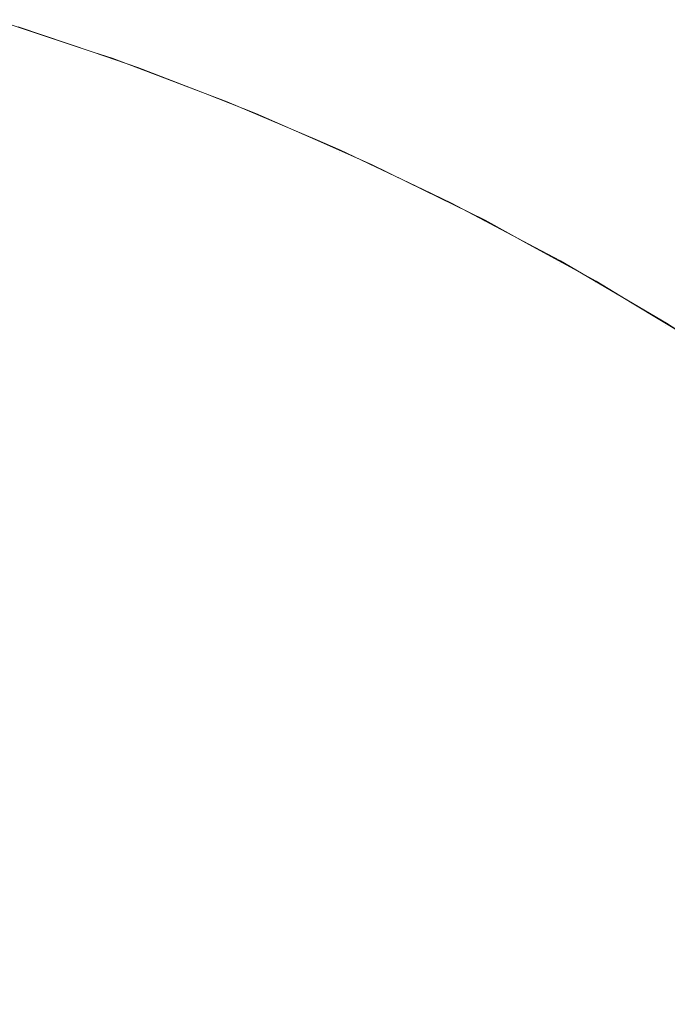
# Model space of a CAD drawing. Header units: centimetres. Extents: x -26 to 27.3, y -25.3 to -23.5.
# Tile 199 of 200: x 27.2395 to 27.2618, y -23.4982 to -23.4643. Entities that reach past the tile are written whole.
import ezdxf

# ---------------------------------------------------------------- set-up
doc = ezdxf.new("R2010")
doc.units = ezdxf.units.CM
doc.header["$LTSCALE"] = 2.54
doc.layers.add('Lucido design-1', color=7, linetype='Continuous')

# ---------------------------------------------------------------- blocks, each defined once
blk = doc.blocks.new('Gruppo-4-1')
at = {"color": 7, "linetype": 'Continuous', "lineweight": 9}
for points, invisible_edges in [([(27.238607, -23.464362, -349.987027), (27.242635, -23.46569, -349.987027), (27.242547, -23.465941, -349.991159), (27.238529, -23.464617, -349.991159)], 15), ([(27.242635, -23.46569, -349.987027), (27.238607, -23.464362, -349.987027), (27.238635, -23.464271, -349.982667), (27.242014, -23.465385, -349.982667)], 11), ([(27.242014, -23.465385, -349.982667), (27.238635, -23.464271, -349.982667), (27.239424, -23.464516, -349.382667)], 10), ([(27.238529, -23.464617, -349.991159), (27.242547, -23.465941, -349.991159), (27.242401, -23.466353, -349.995273), (27.238402, -23.465034, -349.995273)], 15), ([(27.239229, -23.465133, -349.37131), (27.243334, -23.466527, -349.37131), (27.243466, -23.466164, -349.375446), (27.239345, -23.464765, -349.375446)], 15), ([(27.239345, -23.464765, -349.375446), (27.243466, -23.466164, -349.375446), (27.243539, -23.465963, -349.379592), (27.239409, -23.464561, -349.379592)], 15), ([(27.242011, -23.465395, -349.382667), (27.239424, -23.464516, -349.382667), (27.239409, -23.464561, -349.379592), (27.243539, -23.465963, -349.379592)], 14), ([(27.239424, -23.464516, -349.382667), (27.242011, -23.465395, -349.382667), (27.242014, -23.465385, -349.982667)], 10), ([(27.238402, -23.465034, -349.995273), (27.242401, -23.466353, -349.995273), (27.242199, -23.466924, -349.999363), (27.238224, -23.465613, -349.999363)], 15), ([(27.239061, -23.465666, -349.367189), (27.243143, -23.467051, -349.367189), (27.243334, -23.466527, -349.37131), (27.239229, -23.465133, -349.37131)], 15), ([(27.242667, -23.4656, -349.982667), (27.242014, -23.465385, -349.982667), (27.242011, -23.465395, -349.382667), (27.243555, -23.465919, -349.382667)], 10), ([(27.243539, -23.465963, -349.379592), (27.243555, -23.465919, -349.382667), (27.242011, -23.465395, -349.382667)], 9), ([(27.242014, -23.465385, -349.982667), (27.242667, -23.4656, -349.982667), (27.242635, -23.46569, -349.987027)], 10), ([(27.238224, -23.465613, -349.999363), (27.242199, -23.466924, -349.999363), (27.241942, -23.467653, -350.00342), (27.237998, -23.466353, -350.00342)], 15), ([(27.238842, -23.466361, -349.363092), (27.242893, -23.467737, -349.363092), (27.243143, -23.467051, -349.367189), (27.239061, -23.465666, -349.367189)], 15), ([(27.242635, -23.46569, -349.987027), (27.246603, -23.467187, -349.987027), (27.246504, -23.467434, -349.991159), (27.242547, -23.465941, -349.991159)], 15), ([(27.246603, -23.467187, -349.987027), (27.242635, -23.46569, -349.987027), (27.242667, -23.4656, -349.982667), (27.245875, -23.466811, -349.982667)], 11), ([(27.245875, -23.466811, -349.982667), (27.242667, -23.4656, -349.982667), (27.243555, -23.465919, -349.382667)], 10), ([(27.242547, -23.465941, -349.991159), (27.246504, -23.467434, -349.991159), (27.246341, -23.467839, -349.995273), (27.242401, -23.466353, -349.995273)], 15), ([(27.243334, -23.466527, -349.37131), (27.247374, -23.468098, -349.37131), (27.247521, -23.467741, -349.375446), (27.243466, -23.466164, -349.375446)], 15), ([(27.243466, -23.466164, -349.375446), (27.247521, -23.467741, -349.375446), (27.247603, -23.467544, -349.379592), (27.243539, -23.465963, -349.379592)], 15), ([(27.245872, -23.46682, -349.382667), (27.243555, -23.465919, -349.382667), (27.243539, -23.465963, -349.379592), (27.247603, -23.467544, -349.379592)], 14), ([(27.243555, -23.465919, -349.382667), (27.245872, -23.46682, -349.382667), (27.245875, -23.466811, -349.982667)], 10), ([(27.237998, -23.466353, -350.00342), (27.241942, -23.467653, -350.00342), (27.241629, -23.468539, -350.007438), (27.237723, -23.467251, -350.007438)], 15), ([(27.238571, -23.46722, -349.359025), (27.242585, -23.468583, -349.359025), (27.242893, -23.467737, -349.363092), (27.238842, -23.466361, -349.363092)], 15), ([(27.242401, -23.466353, -349.995273), (27.246341, -23.467839, -349.995273), (27.246115, -23.468402, -349.999363), (27.242199, -23.466924, -349.999363)], 15), ([(27.243143, -23.467051, -349.367189), (27.24716, -23.468613, -349.367189), (27.247374, -23.468098, -349.37131), (27.243334, -23.466527, -349.37131)], 15), ([(27.246639, -23.467099, -349.982667), (27.245875, -23.466811, -349.982667), (27.245872, -23.46682, -349.382667), (27.247621, -23.4675, -349.382667)], 10), ([(27.247603, -23.467544, -349.379592), (27.247621, -23.4675, -349.382667), (27.245872, -23.46682, -349.382667)], 9), ([(27.245875, -23.466811, -349.982667), (27.246639, -23.467099, -349.982667), (27.246603, -23.467187, -349.987027)], 10), ([(27.242199, -23.466924, -349.999363), (27.246115, -23.468402, -349.999363), (27.245827, -23.469119, -350.00342), (27.241942, -23.467653, -350.00342)], 15), ([(27.242893, -23.467737, -349.363092), (27.246881, -23.469287, -349.363092), (27.24716, -23.468613, -349.367189), (27.243143, -23.467051, -349.367189)], 15), ([(27.246603, -23.467187, -349.987027), (27.250504, -23.468852, -349.987027), (27.250394, -23.469094, -349.991159), (27.246504, -23.467434, -349.991159)], 15), ([(27.250504, -23.468852, -349.987027), (27.246603, -23.467187, -349.987027), (27.246639, -23.467099, -349.982667), (27.249671, -23.468393, -349.982667)], 11), ([(27.249671, -23.468393, -349.982667), (27.246639, -23.467099, -349.982667), (27.247621, -23.4675, -349.382667)], 10), ([(27.237723, -23.467251, -350.007438), (27.241629, -23.468539, -350.007438), (27.241261, -23.469579, -350.011411), (27.237399, -23.468307, -350.011411)], 15), ([(27.238249, -23.46824, -349.354995), (27.242219, -23.469588, -349.354995), (27.242585, -23.468583, -349.359025), (27.238571, -23.46722, -349.359025)], 15), ([(27.246504, -23.467434, -349.991159), (27.250394, -23.469094, -349.991159), (27.250215, -23.469492, -349.995273), (27.246341, -23.467839, -349.995273)], 15), ([(27.247521, -23.467741, -349.375446), (27.251505, -23.469494, -349.375446), (27.251595, -23.4693, -349.379592), (27.247603, -23.467544, -349.379592)], 15), ([(27.249667, -23.4684, -349.382667), (27.247621, -23.4675, -349.382667), (27.247603, -23.467544, -349.379592), (27.251595, -23.4693, -349.379592)], 14), ([(27.247621, -23.4675, -349.382667), (27.249667, -23.4684, -349.382667), (27.249671, -23.468393, -349.982667)], 10), ([(27.241942, -23.467653, -350.00342), (27.245827, -23.469119, -350.00342), (27.245477, -23.469991, -350.007438), (27.241629, -23.468539, -350.007438)], 15), ([(27.242585, -23.468583, -349.359025), (27.246536, -23.470119, -349.359025), (27.246881, -23.469287, -349.363092), (27.242893, -23.467737, -349.363092)], 15), ([(27.246341, -23.467839, -349.995273), (27.250215, -23.469492, -349.995273), (27.249965, -23.470044, -349.999363), (27.246115, -23.468402, -349.999363)], 15), ([(27.247374, -23.468098, -349.37131), (27.251341, -23.469844, -349.37131), (27.251505, -23.469494, -349.375446), (27.247521, -23.467741, -349.375446)], 15), ([(27.24716, -23.468613, -349.367189), (27.251106, -23.470349, -349.367189), (27.251341, -23.469844, -349.37131), (27.247374, -23.468098, -349.37131)], 15), ([(27.237399, -23.468307, -350.011411), (27.241261, -23.469579, -350.011411), (27.24084, -23.470772, -350.015332), (27.237029, -23.469516, -350.015332)], 15), ([(27.237877, -23.469421, -349.35101), (27.241796, -23.470752, -349.35101), (27.242219, -23.469588, -349.354995), (27.238249, -23.46824, -349.354995)], 15), ([(27.241629, -23.468539, -350.007438), (27.245477, -23.469991, -350.007438), (27.245065, -23.471015, -350.011411), (27.241261, -23.469579, -350.011411)], 15), ([(27.246115, -23.468402, -349.999363), (27.249965, -23.470044, -349.999363), (27.249646, -23.470749, -350.00342), (27.245827, -23.469119, -350.00342)], 15), ([(27.250543, -23.468765, -349.982667), (27.249671, -23.468393, -349.982667), (27.249667, -23.4684, -349.382667), (27.251615, -23.469257, -349.382667)], 10), ([(27.251595, -23.4693, -349.379592), (27.251615, -23.469257, -349.382667), (27.249667, -23.4684, -349.382667)], 9), ([(27.249671, -23.468393, -349.982667), (27.250543, -23.468765, -349.982667), (27.250504, -23.468852, -349.987027)], 10), ([(27.242219, -23.469588, -349.354995), (27.246127, -23.471108, -349.354995), (27.246536, -23.470119, -349.359025), (27.242585, -23.468583, -349.359025)], 15), ([(27.246881, -23.469287, -349.363092), (27.250797, -23.471011, -349.363092), (27.251106, -23.470349, -349.367189), (27.24716, -23.468613, -349.367189)], 15), ([(27.250504, -23.468852, -349.987027), (27.254331, -23.47068, -349.987027), (27.254211, -23.470918, -349.991159), (27.250394, -23.469094, -349.991159)], 15), ([(27.254331, -23.47068, -349.987027), (27.250504, -23.468852, -349.987027), (27.250543, -23.468765, -349.982667), (27.253395, -23.470128, -349.982667)], 11), ([(27.253395, -23.470128, -349.982667), (27.250543, -23.468765, -349.982667), (27.251615, -23.469257, -349.382667)], 10), ([(27.245827, -23.469119, -350.00342), (27.249646, -23.470749, -350.00342), (27.249259, -23.471605, -350.007438), (27.245477, -23.469991, -350.007438)], 15), ([(27.250394, -23.469094, -349.991159), (27.254211, -23.470918, -349.991159), (27.254014, -23.471308, -349.995273), (27.250215, -23.469492, -349.995273)], 15), ([(27.237029, -23.469516, -350.015332), (27.24084, -23.470772, -350.015332), (27.240365, -23.472115, -350.019194), (27.236612, -23.470878, -350.019194)], 15), ([(27.237455, -23.470761, -349.347077), (27.241316, -23.472072, -349.347077), (27.241796, -23.470752, -349.35101), (27.237877, -23.469421, -349.35101)], 15), ([(27.241261, -23.469579, -350.011411), (27.245065, -23.471015, -350.011411), (27.244593, -23.472189, -350.015332), (27.24084, -23.470772, -350.015332)], 15), ([(27.246536, -23.470119, -349.359025), (27.250417, -23.471827, -349.359025), (27.250797, -23.471011, -349.363092), (27.246881, -23.469287, -349.363092)], 15), ([(27.250215, -23.469492, -349.995273), (27.254014, -23.471308, -349.995273), (27.253741, -23.471849, -349.999363), (27.249965, -23.470044, -349.999363)], 15), ([(27.251341, -23.469844, -349.37131), (27.255229, -23.471761, -349.37131), (27.255407, -23.471418, -349.375446), (27.251505, -23.469494, -349.375446)], 15), ([(27.251505, -23.469494, -349.375446), (27.255407, -23.471418, -349.375446), (27.255506, -23.471229, -349.379592), (27.251595, -23.4693, -349.379592)], 15), ([(27.253392, -23.470133, -349.382667), (27.251615, -23.469257, -349.382667), (27.251595, -23.4693, -349.379592)], 10), ([(27.251595, -23.4693, -349.379592), (27.255506, -23.471229, -349.379592), (27.255528, -23.471187, -349.382667), (27.253392, -23.470133, -349.382667)], 11), ([(27.251615, -23.469257, -349.382667), (27.253392, -23.470133, -349.382667), (27.253395, -23.470128, -349.982667)], 10), ([(27.241796, -23.470752, -349.35101), (27.245653, -23.472252, -349.35101), (27.246127, -23.471108, -349.354995), (27.242219, -23.469588, -349.354995)], 15), ([(27.251106, -23.470349, -349.367189), (27.254971, -23.472256, -349.367189), (27.255229, -23.471761, -349.37131), (27.251341, -23.469844, -349.37131)], 15), ([(27.245477, -23.469991, -350.007438), (27.249259, -23.471605, -350.007438), (27.248805, -23.472611, -350.011411), (27.245065, -23.471015, -350.011411)], 15), ([(27.246127, -23.471108, -349.354995), (27.249965, -23.472796, -349.354995), (27.250417, -23.471827, -349.359025), (27.246536, -23.470119, -349.359025)], 15), ([(27.249965, -23.470044, -349.999363), (27.253741, -23.471849, -349.999363), (27.253393, -23.472539, -350.00342), (27.249646, -23.470749, -350.00342)], 15), ([(27.254373, -23.470595, -349.982667), (27.253395, -23.470128, -349.982667), (27.253392, -23.470133, -349.382667), (27.255528, -23.471187, -349.382667)], 10), ([(27.253395, -23.470128, -349.982667), (27.254373, -23.470595, -349.982667), (27.254331, -23.47068, -349.987027)], 10), ([(27.250797, -23.471011, -349.363092), (27.254635, -23.472903, -349.363092), (27.254971, -23.472256, -349.367189), (27.251106, -23.470349, -349.367189)], 15), ([(27.258076, -23.47267, -349.987027), (27.254331, -23.47068, -349.987027), (27.254373, -23.470595, -349.982667), (27.257041, -23.472012, -349.982667)], 11), ([(27.257041, -23.472012, -349.982667), (27.254373, -23.470595, -349.982667), (27.255528, -23.471187, -349.382667)], 10), ([(27.236612, -23.470878, -350.019194), (27.240365, -23.472115, -350.019194), (27.239838, -23.473606, -350.02299), (27.236149, -23.47239, -350.02299)], 15), ([(27.236983, -23.472257, -349.343202), (27.240779, -23.473546, -349.343202), (27.241316, -23.472072, -349.347077), (27.237455, -23.470761, -349.347077)], 15), ([(27.24084, -23.470772, -350.015332), (27.244593, -23.472189, -350.015332), (27.244062, -23.473511, -350.019194), (27.240365, -23.472115, -350.019194)], 15), ([(27.241316, -23.472072, -349.347077), (27.245116, -23.473549, -349.347077), (27.245653, -23.472252, -349.35101), (27.241796, -23.470752, -349.35101)], 15), ([(27.249646, -23.470749, -350.00342), (27.253393, -23.472539, -350.00342), (27.25297, -23.473378, -350.007438), (27.249259, -23.471605, -350.007438)], 15), ([(27.254211, -23.470918, -349.991159), (27.257946, -23.472902, -349.991159), (27.257733, -23.473283, -349.995273), (27.254014, -23.471308, -349.995273)], 15), ([(27.254331, -23.47068, -349.987027), (27.258076, -23.47267, -349.987027), (27.257946, -23.472902, -349.991159), (27.254211, -23.470918, -349.991159)], 15), ([(27.245065, -23.471015, -350.011411), (27.248805, -23.472611, -350.011411), (27.248284, -23.473764, -350.015332), (27.244593, -23.472189, -350.015332)], 15), ([(27.245653, -23.472252, -349.35101), (27.249441, -23.473918, -349.35101), (27.249965, -23.472796, -349.354995), (27.246127, -23.471108, -349.354995)], 15), ([(27.250417, -23.471827, -349.359025), (27.254219, -23.473702, -349.359025), (27.254635, -23.472903, -349.363092), (27.250797, -23.471011, -349.363092)], 15), ([(27.255407, -23.471418, -349.375446), (27.259222, -23.473511, -349.375446), (27.259329, -23.473326, -349.379592), (27.255506, -23.471229, -349.379592)], 15), ([(27.257039, -23.472016, -349.382667), (27.255528, -23.471187, -349.382667), (27.255506, -23.471229, -349.379592)], 10), ([(27.255506, -23.471229, -349.379592), (27.259329, -23.473326, -349.379592), (27.259353, -23.473285, -349.382667), (27.257039, -23.472016, -349.382667)], 11), ([(27.255528, -23.471187, -349.382667), (27.257039, -23.472016, -349.382667), (27.257041, -23.472012, -349.982667)], 10), ([(27.249259, -23.471605, -350.007438), (27.25297, -23.473378, -350.007438), (27.252473, -23.474364, -350.011411), (27.248805, -23.472611, -350.011411)], 15), ([(27.254014, -23.471308, -349.995273), (27.257733, -23.473283, -349.995273), (27.257438, -23.473812, -349.999363), (27.253741, -23.471849, -349.999363)], 15), ([(27.255229, -23.471761, -349.37131), (27.25903, -23.473846, -349.37131), (27.259222, -23.473511, -349.375446), (27.255407, -23.471418, -349.375446)], 15), ([(27.249965, -23.472796, -349.354995), (27.253725, -23.474651, -349.354995), (27.254219, -23.473702, -349.359025), (27.250417, -23.471827, -349.359025)], 15), ([(27.253741, -23.471849, -349.999363), (27.257438, -23.473812, -349.999363), (27.257061, -23.474487, -350.00342), (27.253393, -23.472539, -350.00342)], 15), ([(27.254971, -23.472256, -349.367189), (27.25875, -23.474329, -349.367189), (27.25903, -23.473846, -349.37131), (27.255229, -23.471761, -349.37131)], 15), ([(27.236462, -23.473909, -349.339392), (27.240187, -23.475173, -349.339392), (27.240779, -23.473546, -349.343202), (27.236983, -23.472257, -349.343202)], 15), ([(27.240365, -23.472115, -350.019194), (27.244062, -23.473511, -350.019194), (27.243473, -23.474977, -350.02299), (27.239838, -23.473606, -350.02299)], 15), ([(27.240779, -23.473546, -349.343202), (27.244515, -23.474999, -349.343202), (27.245116, -23.473549, -349.347077), (27.241316, -23.472072, -349.347077)], 15), ([(27.244593, -23.472189, -350.015332), (27.248284, -23.473764, -350.015332), (27.247697, -23.475062, -350.019194), (27.244062, -23.473511, -350.019194)], 15), ([(27.245116, -23.473549, -349.347077), (27.248848, -23.475191, -349.347077), (27.249441, -23.473918, -349.35101), (27.245653, -23.472252, -349.35101)], 15), ([(27.254635, -23.472903, -349.363092), (27.258386, -23.474961, -349.363092), (27.25875, -23.474329, -349.367189), (27.254971, -23.472256, -349.367189)], 15), ([(27.258122, -23.472587, -349.982667), (27.257041, -23.472012, -349.982667), (27.257039, -23.472016, -349.382667)], 10), ([(27.257039, -23.472016, -349.382667), (27.259353, -23.473285, -349.382667), (27.258122, -23.472587, -349.982667)], 10), ([(27.257041, -23.472012, -349.982667), (27.258122, -23.472587, -349.982667), (27.258076, -23.47267, -349.987027)], 10), ([(27.236149, -23.47239, -350.02299), (27.239838, -23.473606, -350.02299), (27.239261, -23.47524, -350.026716), (27.235641, -23.474047, -350.026716)], 15), ([(27.248805, -23.472611, -350.011411), (27.252473, -23.474364, -350.011411), (27.251904, -23.475494, -350.015332), (27.248284, -23.473764, -350.015332)], 15), ([(27.253393, -23.472539, -350.00342), (27.257061, -23.474487, -350.00342), (27.256602, -23.475308, -350.007438), (27.25297, -23.473378, -350.007438)], 15), ([(27.261734, -23.474816, -349.987027), (27.258076, -23.47267, -349.987027), (27.258122, -23.472587, -349.982667), (27.260604, -23.474043, -349.982667)], 11), ([(27.260604, -23.474043, -349.982667), (27.258122, -23.472587, -349.982667), (27.259353, -23.473285, -349.382667)], 10), ([(27.249441, -23.473918, -349.35101), (27.253153, -23.475749, -349.35101), (27.253725, -23.474651, -349.354995), (27.249965, -23.472796, -349.354995)], 15), ([(27.254219, -23.473702, -349.359025), (27.257936, -23.475741, -349.359025), (27.258386, -23.474961, -349.363092), (27.254635, -23.472903, -349.363092)], 15), ([(27.257946, -23.472902, -349.991159), (27.261594, -23.475043, -349.991159), (27.261365, -23.475414, -349.995273), (27.257733, -23.473283, -349.995273)], 15), ([(27.258076, -23.47267, -349.987027), (27.261734, -23.474816, -349.987027), (27.261594, -23.475043, -349.991159), (27.257946, -23.472902, -349.991159)], 15), ([(27.257733, -23.473283, -349.995273), (27.261365, -23.475414, -349.995273), (27.261048, -23.47593, -349.999363), (27.257438, -23.473812, -349.999363)], 15), ([(27.260603, -23.474044, -349.382667), (27.259353, -23.473285, -349.382667), (27.259329, -23.473326, -349.379592)], 10), ([(27.259353, -23.473285, -349.382667), (27.260603, -23.474044, -349.382667), (27.260604, -23.474043, -349.982667)], 10), ([(27.239838, -23.473606, -350.02299), (27.243473, -23.474977, -350.02299), (27.242826, -23.476586, -350.026716), (27.239261, -23.47524, -350.026716)], 15), ([(27.240187, -23.475173, -349.339392), (27.243853, -23.476599, -349.339392), (27.244515, -23.474999, -349.343202), (27.240779, -23.473546, -349.343202)], 15), ([(27.244062, -23.473511, -350.019194), (27.247697, -23.475062, -350.019194), (27.247046, -23.476502, -350.02299), (27.243473, -23.474977, -350.02299)], 15), ([(27.244515, -23.474999, -349.343202), (27.248184, -23.476614, -349.343202), (27.248848, -23.475191, -349.347077), (27.245116, -23.473549, -349.347077)], 15), ([(27.25297, -23.473378, -350.007438), (27.256602, -23.475308, -350.007438), (27.256064, -23.476271, -350.011411), (27.252473, -23.474364, -350.011411)], 15), ([(27.25903, -23.473846, -349.37131), (27.262735, -23.476095, -349.37131), (27.262943, -23.475769, -349.375446), (27.259222, -23.473511, -349.375446)], 15), ([(27.259222, -23.473511, -349.375446), (27.262943, -23.475769, -349.375446), (27.263058, -23.475589, -349.379592), (27.259329, -23.473326, -349.379592)], 15), ([(27.259329, -23.473326, -349.379592), (27.263058, -23.475589, -349.379592), (27.263083, -23.475549, -349.382667), (27.260603, -23.474044, -349.382667)], 11), ([(27.235893, -23.475712, -349.335655), (27.23954, -23.47695, -349.335655), (27.240187, -23.475173, -349.339392), (27.236462, -23.473909, -349.339392)], 15), ([(27.248284, -23.473764, -350.015332), (27.251904, -23.475494, -350.015332), (27.251263, -23.476765, -350.019194), (27.247697, -23.475062, -350.019194)], 15), ([(27.248848, -23.475191, -349.347077), (27.252504, -23.476995, -349.347077), (27.253153, -23.475749, -349.35101), (27.249441, -23.473918, -349.35101)], 15), ([(27.253725, -23.474651, -349.354995), (27.257401, -23.476667, -349.354995), (27.257936, -23.475741, -349.359025), (27.254219, -23.473702, -349.359025)], 15), ([(27.257438, -23.473812, -349.999363), (27.261048, -23.47593, -349.999363), (27.260642, -23.476589, -350.00342), (27.257061, -23.474487, -350.00342)], 15), ([(27.25875, -23.474329, -349.367189), (27.262435, -23.476565, -349.367189), (27.262735, -23.476095, -349.37131), (27.25903, -23.473846, -349.37131)], 15), ([(27.258386, -23.474961, -349.363092), (27.262043, -23.47718, -349.363092), (27.262435, -23.476565, -349.367189), (27.25875, -23.474329, -349.367189)], 15), ([(27.261784, -23.474735, -349.982667), (27.260604, -23.474043, -349.982667), (27.260603, -23.474044, -349.382667)], 10), ([(27.261784, -23.474735, -349.982667), (27.260603, -23.474044, -349.382667), (27.263083, -23.475549, -349.382667)], 9), ([(27.260604, -23.474043, -349.982667), (27.261784, -23.474735, -349.982667), (27.261734, -23.474816, -349.987027)], 10), ([(27.252473, -23.474364, -350.011411), (27.256064, -23.476271, -350.011411), (27.255447, -23.477376, -350.015332), (27.251904, -23.475494, -350.015332)], 15), ([(27.253153, -23.475749, -349.35101), (27.256782, -23.477739, -349.35101), (27.257401, -23.476667, -349.354995), (27.253725, -23.474651, -349.354995)], 15), ([(27.257061, -23.474487, -350.00342), (27.260642, -23.476589, -350.00342), (27.26015, -23.477389, -350.007438), (27.256602, -23.475308, -350.007438)], 15), ([(27.243473, -23.474977, -350.02299), (27.247046, -23.476502, -350.02299), (27.246332, -23.478082, -350.026716), (27.242826, -23.476586, -350.026716)], 15), ([(27.243853, -23.476599, -349.339392), (27.247453, -23.478183, -349.339392), (27.248184, -23.476614, -349.343202), (27.244515, -23.474999, -349.343202)], 15), ([(27.257936, -23.475741, -349.359025), (27.26156, -23.47794, -349.359025), (27.262043, -23.47718, -349.363092), (27.258386, -23.474961, -349.363092)], 15), ([(27.261734, -23.474816, -349.987027), (27.265297, -23.477116, -349.987027), (27.265148, -23.477336, -349.991159), (27.261594, -23.475043, -349.991159)], 15), ([(27.265297, -23.477116, -349.987027), (27.261734, -23.474816, -349.987027), (27.261784, -23.474735, -349.982667), (27.264078, -23.476216, -349.982667)], 11), ([(27.263083, -23.475549, -349.382667), (27.264078, -23.476216, -349.982667), (27.261784, -23.474735, -349.982667)], 9), ([(27.239261, -23.47524, -350.026716), (27.242826, -23.476586, -350.026716), (27.242124, -23.478334, -350.030363), (27.238633, -23.477017, -350.030363)], 15), ([(27.23954, -23.47695, -349.335655), (27.243129, -23.478346, -349.335655), (27.243853, -23.476599, -349.339392), (27.240187, -23.475173, -349.339392)], 15), ([(27.247697, -23.475062, -350.019194), (27.251263, -23.476765, -350.019194), (27.250551, -23.478177, -350.02299), (27.247046, -23.476502, -350.02299)], 15), ([(27.248184, -23.476614, -349.343202), (27.25178, -23.478387, -349.343202), (27.252504, -23.476995, -349.347077), (27.248848, -23.475191, -349.347077)], 15), ([(27.256602, -23.475308, -350.007438), (27.26015, -23.477389, -350.007438), (27.259571, -23.478329, -350.011411), (27.256064, -23.476271, -350.011411)], 15), ([(27.261594, -23.475043, -349.991159), (27.265148, -23.477336, -349.991159), (27.264904, -23.477698, -349.995273), (27.261365, -23.475414, -349.995273)], 15), ([(27.251904, -23.475494, -350.015332), (27.255447, -23.477376, -350.015332), (27.254753, -23.478619, -350.019194), (27.251263, -23.476765, -350.019194)], 15), ([(27.261365, -23.475414, -349.995273), (27.264904, -23.477698, -349.995273), (27.264564, -23.4782, -349.999363), (27.261048, -23.47593, -349.999363)], 15), ([(27.235278, -23.477666, -349.331997), (27.238839, -23.478875, -349.331997), (27.23954, -23.47695, -349.335655), (27.235893, -23.475712, -349.335655)], 15), ([(27.252504, -23.476995, -349.347077), (27.256079, -23.478956, -349.347077), (27.256782, -23.477739, -349.35101), (27.253153, -23.475749, -349.35101)], 15), ([(27.257401, -23.476667, -349.354995), (27.260985, -23.478842, -349.354995), (27.26156, -23.47794, -349.359025), (27.257936, -23.475741, -349.359025)], 15), ([(27.261048, -23.47593, -349.999363), (27.264564, -23.4782, -349.999363), (27.264131, -23.478841, -350.00342), (27.260642, -23.476589, -350.00342)], 15), ([(27.256064, -23.476271, -350.011411), (27.259571, -23.478329, -350.011411), (27.258908, -23.479406, -350.015332), (27.255447, -23.477376, -350.015332)], 15), ([(27.242826, -23.476586, -350.026716), (27.246332, -23.478082, -350.026716), (27.245556, -23.479798, -350.030363), (27.242124, -23.478334, -350.030363)], 15), ([(27.243129, -23.478346, -349.335655), (27.246654, -23.479897, -349.335655), (27.247453, -23.478183, -349.339392), (27.243853, -23.476599, -349.339392)], 15), ([(27.247046, -23.476502, -350.02299), (27.250551, -23.478177, -350.02299), (27.24977, -23.479725, -350.026716), (27.246332, -23.478082, -350.026716)], 15), ([(27.247453, -23.478183, -349.339392), (27.25098, -23.479922, -349.339392), (27.25178, -23.478387, -349.343202), (27.248184, -23.476614, -349.343202)], 15), ([(27.256782, -23.477739, -349.35101), (27.26032, -23.479886, -349.35101), (27.260985, -23.478842, -349.354995), (27.257401, -23.476667, -349.354995)], 15), ([(27.260642, -23.476589, -350.00342), (27.264131, -23.478841, -350.00342), (27.263605, -23.479619, -350.007438), (27.26015, -23.477389, -350.007438)], 15), ([(27.238633, -23.477017, -350.030363), (27.242124, -23.478334, -350.030363), (27.241367, -23.480217, -350.033928), (27.237957, -23.478931, -350.033928)], 15), ([(27.238839, -23.478875, -349.331997), (27.242345, -23.480238, -349.331997), (27.243129, -23.478346, -349.335655), (27.23954, -23.47695, -349.335655)], 15), ([(27.251263, -23.476765, -350.019194), (27.254753, -23.478619, -350.019194), (27.253982, -23.479999, -350.02299), (27.250551, -23.478177, -350.02299)], 15), ([(27.25178, -23.478387, -349.343202), (27.255295, -23.480315, -349.343202), (27.256079, -23.478956, -349.347077), (27.252504, -23.476995, -349.347077)], 15), ([(27.255447, -23.477376, -350.015332), (27.258908, -23.479406, -350.015332), (27.258161, -23.480619, -350.019194), (27.254753, -23.478619, -350.019194)], 15), ([(27.26156, -23.47794, -349.359025), (27.265085, -23.480295, -349.359025), (27.265601, -23.479558, -349.363092), (27.262043, -23.47718, -349.363092)], 15), ([(27.26015, -23.477389, -350.007438), (27.263605, -23.479619, -350.007438), (27.262987, -23.480534, -350.011411), (27.259571, -23.478329, -350.011411)], 15), ([(27.256079, -23.478956, -349.347077), (27.259565, -23.481071, -349.347077), (27.26032, -23.479886, -349.35101), (27.256782, -23.477739, -349.35101)], 15), ([(27.260985, -23.478842, -349.354995), (27.264471, -23.481171, -349.354995), (27.265085, -23.480295, -349.359025), (27.26156, -23.47794, -349.359025)], 15), ([(27.242124, -23.478334, -350.030363), (27.245556, -23.479798, -350.030363), (27.24472, -23.481648, -350.033928), (27.241367, -23.480217, -350.033928)], 15), ([(27.242345, -23.480238, -349.331997), (27.245788, -23.481753, -349.331997), (27.246654, -23.479897, -349.335655), (27.243129, -23.478346, -349.335655)], 15), ([(27.246332, -23.478082, -350.026716), (27.24977, -23.479725, -350.026716), (27.248922, -23.481407, -350.030363), (27.245556, -23.479798, -350.030363)], 15), ([(27.246654, -23.479897, -349.335655), (27.250107, -23.4816, -349.335655), (27.25098, -23.479922, -349.339392), (27.247453, -23.478183, -349.339392)], 15), ([(27.250551, -23.478177, -350.02299), (27.253982, -23.479999, -350.02299), (27.253136, -23.481513, -350.026716), (27.24977, -23.479725, -350.026716)], 15), ([(27.25098, -23.479922, -349.339392), (27.254429, -23.481814, -349.339392), (27.255295, -23.480315, -349.343202), (27.25178, -23.478387, -349.343202)], 15), ([(27.259571, -23.478329, -350.011411), (27.262987, -23.480534, -350.011411), (27.262279, -23.481582, -350.015332), (27.258908, -23.479406, -350.015332)], 15), ([(27.254753, -23.478619, -350.019194), (27.258161, -23.480619, -350.019194), (27.257332, -23.481965, -350.02299), (27.253982, -23.479999, -350.02299)], 15), ([(27.237957, -23.478931, -350.033928), (27.241367, -23.480217, -350.033928), (27.240557, -23.482233, -350.037403), (27.237233, -23.480979, -350.037403)], 15), ([(27.238086, -23.480944, -349.328425), (27.241503, -23.482272, -349.328425), (27.242345, -23.480238, -349.331997), (27.238839, -23.478875, -349.331997)], 15), ([(27.255295, -23.480315, -349.343202), (27.258722, -23.482395, -349.343202), (27.259565, -23.481071, -349.347077), (27.256079, -23.478956, -349.347077)], 15), ([(27.26032, -23.479886, -349.35101), (27.263761, -23.482186, -349.35101), (27.264471, -23.481171, -349.354995), (27.260985, -23.478842, -349.354995)], 15), ([(27.258908, -23.479406, -350.015332), (27.262279, -23.481582, -350.015332), (27.261481, -23.482762, -350.019194), (27.258161, -23.480619, -350.019194)], 15), ([(27.24977, -23.479725, -350.026716), (27.253136, -23.481513, -350.026716), (27.252218, -23.483157, -350.030363), (27.248922, -23.481407, -350.030363)], 15), ([(27.245556, -23.479798, -350.030363), (27.248922, -23.481407, -350.030363), (27.248008, -23.483219, -350.033928), (27.24472, -23.481648, -350.033928)], 15), ([(27.245788, -23.481753, -349.331997), (27.249162, -23.483417, -349.331997), (27.250107, -23.4816, -349.335655), (27.246654, -23.479897, -349.335655)], 15), ([(27.250107, -23.4816, -349.335655), (27.253483, -23.483452, -349.335655), (27.254429, -23.481814, -349.339392), (27.25098, -23.479922, -349.339392)], 15), ([(27.253982, -23.479999, -350.02299), (27.257332, -23.481965, -350.02299), (27.256423, -23.483441, -350.026716), (27.253136, -23.481513, -350.026716)], 15), ([(27.259565, -23.481071, -349.347077), (27.262955, -23.483336, -349.347077), (27.263761, -23.482186, -349.35101), (27.26032, -23.479886, -349.35101)], 15), ([(27.241367, -23.480217, -350.033928), (27.24472, -23.481648, -350.033928), (27.243825, -23.483627, -350.037403), (27.240557, -23.482233, -350.037403)], 15), ([(27.241503, -23.482272, -349.328425), (27.244857, -23.483748, -349.328425), (27.245788, -23.481753, -349.331997), (27.242345, -23.480238, -349.331997)], 15), ([(27.254429, -23.481814, -349.339392), (27.257791, -23.483855, -349.339392), (27.258722, -23.482395, -349.343202), (27.255295, -23.480315, -349.343202)], 15), ([(27.258161, -23.480619, -350.019194), (27.261481, -23.482762, -350.019194), (27.260596, -23.484071, -350.02299), (27.257332, -23.481965, -350.02299)], 15), ([(27.237233, -23.480979, -350.037403), (27.240557, -23.482233, -350.037403), (27.239696, -23.484377, -350.040783), (27.236464, -23.483158, -350.040783)], 15), ([(27.237282, -23.483154, -349.324944), (27.240602, -23.484445, -349.324944), (27.241503, -23.482272, -349.328425), (27.238086, -23.480944, -349.328425)], 15), ([(27.258722, -23.482395, -349.343202), (27.262055, -23.484622, -349.343202), (27.262955, -23.483336, -349.347077), (27.259565, -23.481071, -349.347077)], 15), ([(27.248922, -23.481407, -350.030363), (27.252218, -23.483157, -350.030363), (27.251228, -23.484929, -350.033928), (27.248008, -23.483219, -350.033928)], 15), ([(27.24472, -23.481648, -350.033928), (27.248008, -23.483219, -350.033928), (27.24703, -23.485159, -350.037403), (27.243825, -23.483627, -350.037403)], 15), ([(27.244857, -23.483748, -349.328425), (27.248145, -23.48537, -349.328425), (27.249162, -23.483417, -349.331997), (27.245788, -23.481753, -349.331997)], 15), ([(27.249162, -23.483417, -349.331997), (27.252459, -23.485226, -349.331997), (27.253483, -23.483452, -349.335655), (27.250107, -23.4816, -349.335655)], 15), ([(27.253136, -23.481513, -350.026716), (27.256423, -23.483441, -350.026716), (27.255435, -23.485045, -350.030363), (27.252218, -23.483157, -350.030363)], 15), ([(27.262279, -23.481582, -350.015332), (27.265554, -23.483899, -350.015332), (27.264707, -23.485044, -350.019194), (27.261481, -23.482762, -350.019194)], 15), ([(27.253483, -23.483452, -349.335655), (27.256775, -23.48545, -349.335655), (27.257791, -23.483855, -349.339392), (27.254429, -23.481814, -349.339392)], 15), ([(27.257332, -23.481965, -350.02299), (27.260596, -23.484071, -350.02299), (27.259625, -23.485508, -350.026716), (27.256423, -23.483441, -350.026716)], 15), ([(27.240557, -23.482233, -350.037403), (27.243825, -23.483627, -350.037403), (27.242873, -23.485733, -350.040783), (27.239696, -23.484377, -350.040783)], 15), ([(27.240602, -23.484445, -349.324944), (27.243863, -23.48588, -349.324944), (27.244857, -23.483748, -349.328425), (27.241503, -23.482272, -349.328425)], 15), ([(27.257791, -23.483855, -349.339392), (27.261062, -23.48604, -349.339392), (27.262055, -23.484622, -349.343202), (27.258722, -23.482395, -349.343202)], 15), ([(27.261481, -23.482762, -350.019194), (27.264707, -23.485044, -350.019194), (27.263768, -23.486315, -350.02299), (27.260596, -23.484071, -350.02299)], 15), ([(27.236464, -23.483158, -350.040783), (27.239696, -23.484377, -350.040783), (27.238784, -23.486646, -350.044062), (27.235649, -23.485463, -350.044062)], 15), ([(27.236427, -23.485502, -349.321563), (27.239646, -23.486754, -349.321563), (27.240602, -23.484445, -349.324944), (27.237282, -23.483154, -349.324944)], 15), ([(27.252218, -23.483157, -350.030363), (27.255435, -23.485045, -350.030363), (27.254371, -23.486774, -350.033928), (27.251228, -23.484929, -350.033928)], 15), ([(27.248008, -23.483219, -350.033928), (27.251228, -23.484929, -350.033928), (27.250168, -23.486826, -350.037403), (27.24703, -23.485159, -350.037403)], 15), ([(27.248145, -23.48537, -349.328425), (27.251358, -23.487133, -349.328425), (27.252459, -23.485226, -349.331997), (27.249162, -23.483417, -349.331997)], 15), ([(27.252459, -23.485226, -349.331997), (27.255675, -23.487177, -349.331997), (27.256775, -23.48545, -349.335655), (27.253483, -23.483452, -349.335655)], 15), ([(27.256423, -23.483441, -350.026716), (27.259625, -23.485508, -350.026716), (27.25857, -23.487069, -350.030363), (27.255435, -23.485045, -350.030363)], 15), ([(27.243825, -23.483627, -350.037403), (27.24703, -23.485159, -350.037403), (27.24599, -23.487223, -350.040783), (27.242873, -23.485733, -350.040783)], 15), ([(27.243863, -23.48588, -349.324944), (27.247059, -23.487456, -349.324944), (27.248145, -23.48537, -349.328425), (27.244857, -23.483748, -349.328425)], 15), ([(27.256775, -23.48545, -349.335655), (27.259977, -23.487589, -349.335655), (27.261062, -23.48604, -349.339392), (27.257791, -23.483855, -349.339392)], 15), ([(27.260596, -23.484071, -350.02299), (27.263768, -23.486315, -350.02299), (27.262737, -23.487709, -350.026716), (27.259625, -23.485508, -350.026716)], 15), ([(27.239696, -23.484377, -350.040783), (27.242873, -23.485733, -350.040783), (27.241866, -23.487961, -350.044062), (27.238784, -23.486646, -350.044062)], 15), ([(27.239646, -23.486754, -349.321563), (27.242807, -23.488145, -349.321563), (27.243863, -23.48588, -349.324944), (27.240602, -23.484445, -349.324944)], 15), ([(27.261062, -23.48604, -349.339392), (27.264234, -23.488366, -349.339392), (27.265288, -23.486992, -349.343202), (27.262055, -23.484622, -349.343202)], 15), ([(27.24703, -23.485159, -350.037403), (27.250168, -23.486826, -350.037403), (27.249041, -23.488843, -350.040783), (27.24599, -23.487223, -350.040783)], 15), ([(27.251228, -23.484929, -350.033928), (27.254371, -23.486774, -350.033928), (27.253232, -23.488624, -350.037403), (27.250168, -23.486826, -350.037403)], 15), ([(27.255435, -23.485045, -350.030363), (27.25857, -23.487069, -350.030363), (27.257434, -23.48875, -350.033928), (27.254371, -23.486774, -350.033928)], 15), ([(27.235524, -23.487984, -349.318286), (27.238635, -23.489194, -349.318286), (27.239646, -23.486754, -349.321563), (27.236427, -23.485502, -349.321563)], 15), ([(27.247059, -23.487456, -349.324944), (27.250182, -23.489169, -349.324944), (27.251358, -23.487133, -349.328425), (27.248145, -23.48537, -349.328425)], 15), ([(27.251358, -23.487133, -349.328425), (27.254492, -23.489034, -349.328425), (27.255675, -23.487177, -349.331997), (27.252459, -23.485226, -349.331997)], 15), ([(27.255675, -23.487177, -349.331997), (27.258802, -23.489267, -349.331997), (27.259977, -23.487589, -349.335655), (27.256775, -23.48545, -349.335655)], 15), ([(27.259625, -23.485508, -350.026716), (27.262737, -23.487709, -350.026716), (27.261617, -23.489223, -350.030363), (27.25857, -23.487069, -350.030363)], 15), ([(27.242873, -23.485733, -350.040783), (27.24599, -23.487223, -350.040783), (27.244889, -23.489406, -350.044062), (27.241866, -23.487961, -350.044062)], 15), ([(27.242807, -23.488145, -349.321563), (27.245905, -23.489672, -349.321563), (27.247059, -23.487456, -349.324944), (27.243863, -23.48588, -349.324944)], 15), ([(27.259977, -23.487589, -349.335655), (27.263083, -23.489866, -349.335655), (27.264234, -23.488366, -349.339392), (27.261062, -23.48604, -349.339392)], 15), ([(27.238784, -23.486646, -350.044062), (27.241866, -23.487961, -350.044062), (27.240806, -23.490307, -350.047236), (27.237824, -23.489035, -350.047236)], 15), ([(27.238635, -23.489194, -349.318286), (27.241691, -23.490539, -349.318286), (27.242807, -23.488145, -349.321563), (27.239646, -23.486754, -349.321563)], 15), ([(27.250168, -23.486826, -350.037403), (27.253232, -23.488624, -350.037403), (27.252021, -23.490591, -350.040783), (27.249041, -23.488843, -350.040783)], 15), ([(27.254371, -23.486774, -350.033928), (27.257434, -23.48875, -350.033928), (27.256217, -23.49055, -350.037403), (27.253232, -23.488624, -350.037403)], 15), ([(27.24599, -23.487223, -350.040783), (27.249041, -23.488843, -350.040783), (27.247849, -23.490977, -350.044062), (27.244889, -23.489406, -350.044062)], 15), ([(27.250182, -23.489169, -349.324944), (27.253228, -23.491018, -349.324944), (27.254492, -23.489034, -349.328425), (27.251358, -23.487133, -349.328425)], 15), ([(27.254492, -23.489034, -349.328425), (27.25754, -23.49107, -349.328425), (27.258802, -23.489267, -349.331997), (27.255675, -23.487177, -349.331997)], 15), ([(27.25857, -23.487069, -350.030363), (27.261617, -23.489223, -350.030363), (27.260409, -23.490855, -350.033928), (27.257434, -23.48875, -350.033928)], 15), ([(27.245905, -23.489672, -349.321563), (27.248933, -23.491333, -349.321563), (27.250182, -23.489169, -349.324944), (27.247059, -23.487456, -349.324944)], 15), ([(27.258802, -23.489267, -349.331997), (27.261836, -23.491491, -349.331997), (27.263083, -23.489866, -349.335655), (27.259977, -23.487589, -349.335655)], 15), ([(27.262737, -23.487709, -350.026716), (27.265752, -23.490039, -350.026716), (27.264569, -23.491505, -350.030363), (27.261617, -23.489223, -350.030363)], 15), ([(27.241866, -23.487961, -350.044062), (27.244889, -23.489406, -350.044062), (27.24373, -23.491705, -350.047236), (27.240806, -23.490307, -350.047236)], 15), ([(27.241691, -23.490539, -349.318286), (27.244685, -23.492015, -349.318286), (27.245905, -23.489672, -349.321563), (27.242807, -23.488145, -349.321563)], 15), ([(27.249041, -23.488843, -350.040783), (27.252021, -23.490591, -350.040783), (27.250739, -23.492673, -350.044062), (27.247849, -23.490977, -350.044062)], 15), ([(27.253232, -23.488624, -350.037403), (27.256217, -23.49055, -350.037403), (27.254923, -23.492465, -350.040783), (27.252021, -23.490591, -350.040783)], 15), ([(27.257434, -23.48875, -350.033928), (27.260409, -23.490855, -350.033928), (27.259118, -23.492602, -350.037403), (27.256217, -23.49055, -350.037403)], 15), ([(27.237824, -23.489035, -350.047236), (27.240806, -23.490307, -350.047236), (27.239694, -23.492767, -350.0503), (27.236818, -23.49154, -350.0503)], 15), ([(27.237572, -23.491762, -349.31512), (27.240516, -23.493058, -349.31512), (27.241691, -23.490539, -349.318286), (27.238635, -23.489194, -349.318286)], 15), ([(27.248933, -23.491333, -349.321563), (27.251886, -23.493125, -349.321563), (27.253228, -23.491018, -349.324944), (27.250182, -23.489169, -349.324944)], 15), ([(27.253228, -23.491018, -349.324944), (27.256191, -23.492997, -349.324944), (27.25754, -23.49107, -349.328425), (27.254492, -23.489034, -349.328425)], 15), ([(27.25754, -23.49107, -349.328425), (27.260496, -23.493238, -349.328425), (27.261836, -23.491491, -349.331997), (27.258802, -23.489267, -349.331997)], 15), ([(27.261617, -23.489223, -350.030363), (27.264569, -23.491505, -350.030363), (27.263293, -23.493084, -350.033928), (27.260409, -23.490855, -350.033928)], 15), ([(27.244889, -23.489406, -350.044062), (27.247849, -23.490977, -350.044062), (27.246593, -23.493225, -350.047236), (27.24373, -23.491705, -350.047236)], 15), ([(27.244685, -23.492015, -349.318286), (27.247612, -23.493621, -349.318286), (27.248933, -23.491333, -349.321563), (27.245905, -23.489672, -349.321563)], 15), ([(27.240806, -23.490307, -350.047236), (27.24373, -23.491705, -350.047236), (27.242515, -23.494115, -350.0503), (27.239694, -23.492767, -350.0503)], 15), ([(27.240516, -23.493058, -349.31512), (27.243402, -23.494481, -349.31512), (27.244685, -23.492015, -349.318286), (27.241691, -23.490539, -349.318286)], 15), ([(27.252021, -23.490591, -350.040783), (27.254923, -23.492465, -350.040783), (27.253554, -23.49449, -350.044062), (27.250739, -23.492673, -350.044062)], 15), ([(27.256217, -23.49055, -350.037403), (27.259118, -23.492602, -350.037403), (27.257744, -23.49446, -350.040783), (27.254923, -23.492465, -350.040783)], 15), ([(27.260409, -23.490855, -350.033928), (27.263293, -23.493084, -350.033928), (27.261929, -23.494774, -350.037403), (27.259118, -23.492602, -350.037403)], 15), ([(27.247849, -23.490977, -350.044062), (27.250739, -23.492673, -350.044062), (27.249389, -23.494866, -350.047236), (27.246593, -23.493225, -350.047236)], 15), ([(27.251886, -23.493125, -349.321563), (27.254757, -23.495044, -349.321563), (27.256191, -23.492997, -349.324944), (27.253228, -23.491018, -349.324944)], 15), ([(27.256191, -23.492997, -349.324944), (27.259064, -23.495104, -349.324944), (27.260496, -23.493238, -349.328425), (27.25754, -23.49107, -349.328425)], 15), ([(27.236818, -23.49154, -350.0503), (27.239694, -23.492767, -350.0503), (27.238532, -23.495336, -350.053248), (27.235766, -23.494156, -350.053248)], 15), ([(27.247612, -23.493621, -349.318286), (27.250466, -23.495353, -349.318286), (27.251886, -23.493125, -349.321563), (27.248933, -23.491333, -349.321563)], 15), ([(27.260496, -23.493238, -349.328425), (27.263354, -23.495532, -349.328425), (27.264769, -23.493845, -349.331997), (27.261836, -23.491491, -349.331997)], 15), ([(27.236457, -23.494454, -349.31207), (27.239285, -23.495699, -349.31207), (27.240516, -23.493058, -349.31512), (27.237572, -23.491762, -349.31512)], 15), ([(27.24373, -23.491705, -350.047236), (27.246593, -23.493225, -350.047236), (27.245277, -23.495582, -350.0503), (27.242515, -23.494115, -350.0503)], 15), ([(27.243402, -23.494481, -349.31512), (27.246222, -23.496028, -349.31512), (27.247612, -23.493621, -349.318286), (27.244685, -23.492015, -349.318286)], 15), ([(27.254923, -23.492465, -350.040783), (27.257744, -23.49446, -350.040783), (27.25629, -23.496425, -350.044062), (27.253554, -23.49449, -350.044062)], 15), ([(27.259118, -23.492602, -350.037403), (27.261929, -23.494774, -350.037403), (27.260477, -23.496572, -350.040783), (27.257744, -23.49446, -350.040783)], 15), ([(27.239694, -23.492767, -350.0503), (27.242515, -23.494115, -350.0503), (27.241245, -23.496633, -350.053248), (27.238532, -23.495336, -350.053248)], 15), ([(27.250739, -23.492673, -350.044062), (27.253554, -23.49449, -350.044062), (27.252112, -23.496623, -350.047236), (27.249389, -23.494866, -350.047236)], 15), ([(27.254757, -23.495044, -349.321563), (27.257543, -23.497086, -349.321563), (27.259064, -23.495104, -349.324944), (27.256191, -23.492997, -349.324944)], 15), ([(27.239285, -23.495699, -349.31207), (27.242056, -23.497066, -349.31207), (27.243402, -23.494481, -349.31512), (27.240516, -23.493058, -349.31512)], 15), ([(27.246593, -23.493225, -350.047236), (27.249389, -23.494866, -350.047236), (27.247973, -23.497165, -350.0503), (27.245277, -23.495582, -350.0503)], 15), ([(27.250466, -23.495353, -349.318286), (27.253242, -23.497208, -349.318286), (27.254757, -23.495044, -349.321563), (27.251886, -23.493125, -349.321563)], 15), ([(27.259064, -23.495104, -349.324944), (27.261842, -23.497334, -349.324944), (27.263354, -23.495532, -349.328425), (27.260496, -23.493238, -349.328425)], 15), ([(27.246222, -23.496028, -349.31512), (27.248973, -23.497697, -349.31512), (27.250466, -23.495353, -349.318286), (27.247612, -23.493621, -349.318286)], 15), ([(27.242515, -23.494115, -350.0503), (27.245277, -23.495582, -350.0503), (27.243901, -23.498044, -350.053248), (27.241245, -23.496633, -350.053248)], 15), ([(27.242056, -23.497066, -349.31207), (27.244765, -23.498552, -349.31207), (27.246222, -23.496028, -349.31512), (27.243402, -23.494481, -349.31512)], 15), ([(27.253554, -23.49449, -350.044062), (27.25629, -23.496425, -350.044062), (27.254759, -23.498495, -350.047236), (27.252112, -23.496623, -350.047236)], 15), ([(27.257744, -23.49446, -350.040783), (27.260477, -23.496572, -350.040783), (27.258941, -23.498474, -350.044062), (27.25629, -23.496425, -350.044062)], 15), ([(27.249389, -23.494866, -350.047236), (27.252112, -23.496623, -350.047236), (27.250601, -23.49886, -350.0503), (27.247973, -23.497165, -350.0503)], 15), ([(27.261929, -23.494774, -350.037403), (27.264645, -23.497064, -350.037403), (27.263118, -23.498799, -350.040783), (27.260477, -23.496572, -350.040783)], 15), ([(27.238532, -23.495336, -350.053248), (27.241245, -23.496633, -350.053248), (27.239924, -23.499253, -350.056075), (27.237323, -23.498011, -350.056075)], 15), ([(27.248973, -23.497697, -349.31512), (27.251648, -23.499485, -349.31512), (27.253242, -23.497208, -349.318286), (27.250466, -23.495353, -349.318286)], 15), ([(27.253242, -23.497208, -349.318286), (27.255935, -23.499182, -349.318286), (27.257543, -23.497086, -349.321563), (27.254757, -23.495044, -349.321563)], 15), ([(27.257543, -23.497086, -349.321563), (27.260236, -23.499248, -349.321563), (27.261842, -23.497334, -349.324944), (27.259064, -23.495104, -349.324944)], 15), ([(27.237999, -23.498457, -349.309144), (27.240651, -23.499765, -349.309144), (27.242056, -23.497066, -349.31207), (27.239285, -23.495699, -349.31207)], 15), ([(27.245277, -23.495582, -350.0503), (27.247973, -23.497165, -350.0503), (27.246495, -23.499566, -350.053248), (27.243901, -23.498044, -350.053248)], 15), ([(27.244765, -23.498552, -349.31207), (27.247407, -23.500155, -349.31207), (27.248973, -23.497697, -349.31512), (27.246222, -23.496028, -349.31512)], 15), ([(27.241245, -23.496633, -350.053248), (27.243901, -23.498044, -350.053248), (27.24247, -23.500606, -350.056075), (27.239924, -23.499253, -350.056075)], 15), ([(27.252112, -23.496623, -350.047236), (27.254759, -23.498495, -350.047236), (27.253154, -23.500666, -350.0503), (27.250601, -23.49886, -350.0503)], 15), ([(27.25629, -23.496425, -350.044062), (27.258941, -23.498474, -350.044062), (27.257324, -23.500478, -350.047236), (27.254759, -23.498495, -350.047236)], 15), ([(27.260477, -23.496572, -350.040783), (27.263118, -23.498799, -350.040783), (27.261503, -23.500634, -350.044062), (27.258941, -23.498474, -350.044062)], 15), ([(27.240651, -23.499765, -349.309144), (27.243244, -23.501187, -349.309144), (27.244765, -23.498552, -349.31207), (27.242056, -23.497066, -349.31207)], 15), ([(27.247973, -23.497165, -350.0503), (27.250601, -23.49886, -350.0503), (27.249022, -23.501196, -350.053248), (27.246495, -23.499566, -350.053248)], 15), ([(27.251648, -23.499485, -349.31512), (27.254242, -23.501387, -349.31512), (27.255935, -23.499182, -349.318286), (27.253242, -23.497208, -349.318286)], 15), ([(27.255935, -23.499182, -349.318286), (27.258538, -23.501271, -349.318286), (27.260236, -23.499248, -349.321563), (27.257543, -23.497086, -349.321563)], 15), ([(27.260236, -23.499248, -349.321563), (27.262833, -23.501525, -349.321563), (27.264521, -23.499683, -349.324944), (27.261842, -23.497334, -349.324944)], 15), ([(27.247407, -23.500155, -349.31207), (27.249977, -23.501872, -349.31207), (27.251648, -23.499485, -349.31512), (27.248973, -23.497697, -349.31512)], 15), ([(27.237323, -23.498011, -350.056075), (27.239924, -23.499253, -350.056075), (27.238554, -23.501972, -350.058779), (27.236069, -23.500785, -350.058779)], 15), ([(27.243901, -23.498044, -350.053248), (27.246495, -23.499566, -350.053248), (27.244956, -23.502065, -350.056075), (27.24247, -23.500606, -350.056075)], 15)]:
    blk.add_3dface(points, dxfattribs=dict(at, invisible_edges=invisible_edges))

msp = doc.modelspace()

# ---------------------------------------------------------------- block references
at = {"layer": 'Lucido design-1', "color": 7}
msp.add_blockref('Gruppo-4-1', (0, 0), dxfattribs=at)

doc.saveas('drawing.dxf')
